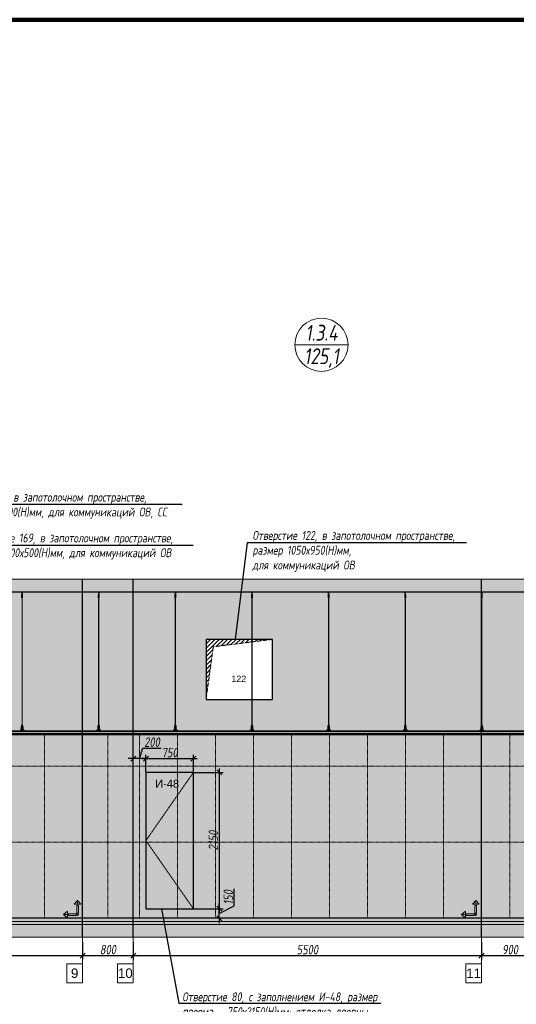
# Model space of a CAD drawing. Header units: millimetres. Extents: x -57162 to 485422, y -209335 to -9481.
# Tile 220 of 256: x 163437 to 171280, y -201144 to -185610. Entities that reach past the tile are written whole.
import ezdxf
from ezdxf import colors
from ezdxf.entities.mleader import LeaderData, LeaderLine
from ezdxf.enums import TextEntityAlignment as Align
from ezdxf.math import Vec2, Vec3

# ---------------------------------------------------------------- set-up
doc = ezdxf.new("R2010")
doc.units = ezdxf.units.MM
doc.linetypes.add('( Hidden )', pattern=[0.375, 0.25, -0.125])
doc.linetypes.add('DASHDOT', pattern=[25.4, 12.7, -6.35, 0, -6.35])
doc.layers.get('Defpoints').update_dxf_attribs({"color": 31})
for name, color, linetype, lineweight in [('3_RC_Ceiling', 253, 'Continuous', 5), ('A-DETL-GENF', 7, 'Continuous', 5), ('meb', 26, 'Continuous', 15), ('ob_pomeshen', 62, 'Continuous', 13)]:
    doc.layers.add(name, color=color, linetype=linetype, lineweight=lineweight)
for name, color, linetype, lineweight, true_color in [('dim_per', 7, 'Continuous', 9, 0x1c3800), ('dim_razv', 7, 'DASHDOT', 9, 0x183018), ('pol', 7, 'Continuous', 15, 0x55666d)]:
    doc.layers.add(name, color=color, linetype=linetype, lineweight=lineweight, true_color=true_color)
doc.styles.add('fl_iso paper', font='isocpeur.ttf', dxfattribs={"width": 0.8, "oblique": 10})
doc.styles.get("Standard").update_dxf_attribs({"font": 'arial.ttf'})
doc.dimstyles.new('In tre 1_50', dxfattribs={"dimtxt": 150, "dimasz": 80, "dimexe": 60, "dimexo": 10, "dimgap": 20, "dimtad": 1, "dimdec": 0, "dimrnd": 5, "dimzin": 0, "dimdsep": 46, "dimtxsty": 'fl_iso paper', "dimblk": 'OBLIQUE', "dimcen": 0, "dimdle": 60, "dimadec": 0, "dimazin": 0, "dimtfac": 1, "dimtdec": 0, "dimtofl": 0, "dimtmove": 1, "dimatfit": 1, "dimfxl": 40, "dimtolj": 1, "dimtzin": 0, "dimarcsym": 1})

# ---------------------------------------------------------------- blocks, each defined once
blk = doc.blocks.new('помещение')
at = {"color": 0}
blk.add_line((-420, 0), (420, 0), dxfattribs=at)
blk.add_circle((0, 0), 420, dxfattribs=at)
at = {"linetype": 'ByBlock', "style": 'fl_iso paper', "oblique": 10, "width": 0.8}
for tag, p in [('TXT1', (0, 190)), ('TXT2', (0, -180))]:
    blk.add_attdef(tag, text='', height=250, dxfattribs=at).set_placement(p, align=Align.MIDDLE_CENTER)
blk = doc.blocks.new('_Oblique')
at = {"color": 0, "linetype": 'ByBlock', "lineweight": -2}
blk.add_line((-0.5, -0.5), (0.5, 0.5), dxfattribs=at)
blk = doc.blocks.new('*D978')
at = {"layer": 'Defpoints', "color": 0, "linetype": 'ByBlock', "transparency": 16777216}
for p in [(160580, -200152), (164430, -200152), (164430, -200376)]:
    blk.add_point(p, dxfattribs=at)
at = {"layer": 'dim_razv', "color": 0, "linetype": 'ByBlock', "lineweight": -2, "transparency": 16777216}
for p, q in [((160580, -200162), (160580, -200436)), ((164430, -200162), (164430, -200436)), ((160520, -200376), (164490, -200376))]:
    blk.add_line(p, q, dxfattribs=at)
at = {"layer": 'dim_razv', "color": 0, "linetype": 'ByBlock', "lineweight": -2, "transparency": 16777216, "xscale": 80, "yscale": 80, "zscale": 80, "rotation": 180}
blk.add_blockref('_Oblique', (160580, -200376), dxfattribs=at)
at = {"layer": 'dim_razv', "color": 0, "linetype": 'ByBlock', "lineweight": -2, "transparency": 16777216, "xscale": 80, "yscale": 80, "zscale": 80}
blk.add_blockref('_Oblique', (164430, -200376), dxfattribs=at)
at = {"layer": 'dim_razv', "color": 0, "linetype": 'ByBlock', "transparency": 16777216, "insert": (162505, -200281), "char_height": 150, "attachment_point": 5, "style": 'fl_iso paper'}
blk.add_mtext('\\A1;3850', dxfattribs=at)
blk = doc.blocks.new('*D979')
at = {"layer": 'Defpoints', "color": 0, "linetype": 'ByBlock', "transparency": 16777216}
for p in [(164430, -200152), (165230, -200152), (165230, -200376)]:
    blk.add_point(p, dxfattribs=at)
at = {"layer": 'dim_razv', "color": 0, "linetype": 'ByBlock', "lineweight": -2, "transparency": 16777216}
for p, q in [((164430, -200162), (164430, -200436)), ((165230, -200162), (165230, -200436)), ((164370, -200376), (165290, -200376))]:
    blk.add_line(p, q, dxfattribs=at)
at = {"layer": 'dim_razv', "color": 0, "linetype": 'ByBlock', "lineweight": -2, "transparency": 16777216, "xscale": 80, "yscale": 80, "zscale": 80, "rotation": 180}
blk.add_blockref('_Oblique', (164430, -200376), dxfattribs=at)
at = {"layer": 'dim_razv', "color": 0, "linetype": 'ByBlock', "lineweight": -2, "transparency": 16777216, "xscale": 80, "yscale": 80, "zscale": 80}
blk.add_blockref('_Oblique', (165230, -200376), dxfattribs=at)
at = {"layer": 'dim_razv', "color": 0, "linetype": 'ByBlock', "transparency": 16777216, "insert": (164830, -200281), "char_height": 150, "attachment_point": 5, "style": 'fl_iso paper'}
blk.add_mtext('\\A1;800', dxfattribs=at)
blk = doc.blocks.new('*D980')
at = {"layer": 'Defpoints', "color": 0, "linetype": 'ByBlock', "transparency": 16777216}
for p in [(165230, -200152), (170730, -200152), (170730, -200376)]:
    blk.add_point(p, dxfattribs=at)
at = {"layer": 'dim_razv', "color": 0, "linetype": 'ByBlock', "lineweight": -2, "transparency": 16777216}
for p, q in [((165230, -200162), (165230, -200436)), ((170730, -200162), (170730, -200436)), ((165170, -200376), (170790, -200376))]:
    blk.add_line(p, q, dxfattribs=at)
at = {"layer": 'dim_razv', "color": 0, "linetype": 'ByBlock', "lineweight": -2, "transparency": 16777216, "xscale": 80, "yscale": 80, "zscale": 80, "rotation": 180}
blk.add_blockref('_Oblique', (165230, -200376), dxfattribs=at)
at = {"layer": 'dim_razv', "color": 0, "linetype": 'ByBlock', "lineweight": -2, "transparency": 16777216, "xscale": 80, "yscale": 80, "zscale": 80}
blk.add_blockref('_Oblique', (170730, -200376), dxfattribs=at)
at = {"layer": 'dim_razv', "color": 0, "linetype": 'ByBlock', "transparency": 16777216, "insert": (167980, -200281), "char_height": 150, "attachment_point": 5, "style": 'fl_iso paper'}
blk.add_mtext('\\A1;5500', dxfattribs=at)
blk = doc.blocks.new('*D981')
at = {"layer": 'Defpoints', "color": 0, "linetype": 'ByBlock', "transparency": 16777216}
for p in [(170730, -200152), (171630, -200152), (171630, -200376)]:
    blk.add_point(p, dxfattribs=at)
at = {"layer": 'dim_razv', "color": 0, "linetype": 'ByBlock', "lineweight": -2, "transparency": 16777216}
for p, q in [((170730, -200162), (170730, -200436)), ((171630, -200162), (171630, -200436)), ((170670, -200376), (171690, -200376))]:
    blk.add_line(p, q, dxfattribs=at)
at = {"layer": 'dim_razv', "color": 0, "linetype": 'ByBlock', "lineweight": -2, "transparency": 16777216, "xscale": 80, "yscale": 80, "zscale": 80, "rotation": 180}
blk.add_blockref('_Oblique', (170730, -200376), dxfattribs=at)
at = {"layer": 'dim_razv', "color": 0, "linetype": 'ByBlock', "lineweight": -2, "transparency": 16777216, "xscale": 80, "yscale": 80, "zscale": 80}
blk.add_blockref('_Oblique', (171630, -200376), dxfattribs=at)
at = {"layer": 'dim_razv', "color": 0, "linetype": 'ByBlock', "transparency": 16777216, "insert": (171180, -200281), "char_height": 150, "attachment_point": 5, "style": 'fl_iso paper'}
blk.add_mtext('\\A1;900', dxfattribs=at)
blk = doc.blocks.new('*D1004')
at = {"layer": 'Defpoints', "color": 0, "linetype": 'ByBlock', "transparency": 16777216}
for p in [(166180, -197268), (165430, -197486), (166180, -197486)]:
    blk.add_point(p, dxfattribs=at)
at = {"layer": 'dim_razv', "color": 0, "linetype": 'ByBlock', "lineweight": -2, "transparency": 16777216}
for p, q in [((165370, -197268), (166240, -197268)), ((165430, -197476), (165430, -197208)), ((166180, -197476), (166180, -197208))]:
    blk.add_line(p, q, dxfattribs=at)
at = {"layer": 'dim_razv', "color": 0, "linetype": 'ByBlock', "lineweight": -2, "transparency": 16777216, "xscale": 80, "yscale": 80, "zscale": 80, "rotation": 180}
blk.add_blockref('_Oblique', (165430, -197268), dxfattribs=at)
at = {"layer": 'dim_razv', "color": 0, "linetype": 'ByBlock', "lineweight": -2, "transparency": 16777216, "xscale": 80, "yscale": 80, "zscale": 80}
blk.add_blockref('_Oblique', (166180, -197268), dxfattribs=at)
at = {"layer": 'dim_razv', "color": 0, "linetype": 'ByBlock', "transparency": 16777216, "insert": (165805, -197173), "char_height": 150, "attachment_point": 5, "style": 'fl_iso paper'}
blk.add_mtext('\\A1;750', dxfattribs=at)
blk = doc.blocks.new('*D1005')
at = {"layer": 'Defpoints', "color": 0, "linetype": 'ByBlock', "transparency": 16777216}
for p in [(165230, -197268), (165230, -197486), (165430, -197486)]:
    blk.add_point(p, dxfattribs=at)
at = {"layer": 'dim_razv', "color": 0, "linetype": 'ByBlock', "lineweight": -2, "transparency": 16777216}
for p, q in [((165330, -197268), (165380, -197103)), ((165380, -197103), (165674, -197103)), ((165230, -197268), (165150, -197268)), ((165230, -197476), (165230, -197208)), ((165430, -197268), (165230, -197268)), ((165430, -197476), (165430, -197208)), ((165430, -197268), (165510, -197268))]:
    blk.add_line(p, q, dxfattribs=at)
at = {"layer": 'dim_razv', "color": 0, "linetype": 'ByBlock', "lineweight": -2, "transparency": 16777216, "xscale": 80, "yscale": 80, "zscale": 80}
blk.add_blockref('_Oblique', (165230, -197268), dxfattribs=at)
at = {"layer": 'dim_razv', "color": 0, "linetype": 'ByBlock', "lineweight": -2, "transparency": 16777216, "xscale": 80, "yscale": 80, "zscale": 80, "rotation": 180}
blk.add_blockref('_Oblique', (165430, -197268), dxfattribs=at)
at = {"layer": 'dim_razv', "color": 0, "linetype": 'ByBlock', "transparency": 16777216, "insert": (165527, -197008), "char_height": 150, "attachment_point": 5, "style": 'fl_iso paper'}
blk.add_mtext('\\A1;200', dxfattribs=at)
blk = doc.blocks.new('*D1006')
at = {"layer": 'Defpoints', "color": 0, "linetype": 'ByBlock', "transparency": 16777216}
for p in [(166180, -197486), (166180, -199636), (166590, -199636)]:
    blk.add_point(p, dxfattribs=at)
at = {"layer": 'dim_razv', "color": 0, "linetype": 'ByBlock', "lineweight": -2, "transparency": 16777216}
for p, q in [((166590, -197426), (166590, -199696)), ((166190, -197486), (166650, -197486)), ((166190, -199636), (166650, -199636))]:
    blk.add_line(p, q, dxfattribs=at)
at = {"layer": 'dim_razv', "color": 0, "linetype": 'ByBlock', "lineweight": -2, "transparency": 16777216, "xscale": 80, "yscale": 80, "zscale": 80}
for p, rotation in [((166590, -197486), 90), ((166590, -199636), 270)]:
    blk.add_blockref('_Oblique', p, dxfattribs=dict(at, rotation=rotation))
at = {"layer": 'dim_razv', "color": 0, "linetype": 'ByBlock', "transparency": 16777216, "insert": (166495, -198561), "char_height": 150, "attachment_point": 5, "rotation": 90, "style": 'fl_iso paper'}
blk.add_mtext('\\A1;2150', dxfattribs=at)
blk = doc.blocks.new('*D1007')
at = {"layer": 'Defpoints', "color": 0, "linetype": 'ByBlock', "transparency": 16777216}
for p in [(166180, -199636), (166590, -199636), (166847, -199786)]:
    blk.add_point(p, dxfattribs=at)
at = {"layer": 'dim_razv', "color": 0, "linetype": 'ByBlock', "lineweight": -2, "transparency": 16777216}
for p, q in [((166827, -199592), (166827, -199322)), ((166590, -199636), (166590, -199556)), ((166590, -199711), (166827, -199592)), ((166190, -199636), (166650, -199636)), ((166590, -199786), (166590, -199636)), ((166837, -199786), (166530, -199786)), ((166590, -199786), (166590, -199866))]:
    blk.add_line(p, q, dxfattribs=at)
at = {"layer": 'dim_razv', "color": 0, "linetype": 'ByBlock', "lineweight": -2, "transparency": 16777216, "xscale": 80, "yscale": 80, "zscale": 80}
for p, rotation in [((166590, -199636), 270), ((166590, -199786), 90)]:
    blk.add_blockref('_Oblique', p, dxfattribs=dict(at, rotation=rotation))
at = {"layer": 'dim_razv', "color": 0, "linetype": 'ByBlock', "transparency": 16777216, "insert": (166732, -199457), "char_height": 150, "attachment_point": 5, "rotation": 90, "style": 'fl_iso paper'}
blk.add_mtext('\\A1;150', dxfattribs=at)
blk = doc.blocks.new('1')
at = {"layer": 'pol', "linetype": 'ByBlock'}
h = blk.add_hatch(color=1, dxfattribs=at)
h.paths.add_polyline_path([(35776, 73135), (35803, 73135), (35803, 73259), (35776, 73259)])
h.paths.add_polyline_path([(35790, 73275), (35843, 73275), (35790, 73338)])
h.paths.add_polyline_path([(35790, 73275), (35736, 73275), (35790, 73338)])
edge = h.paths.add_edge_path()
edge.add_arc((35790, 73111), 13.4, 0, 360)
h = blk.add_hatch(color=1, dxfattribs=at)
h.paths.add_polyline_path([(35813, 73097), (35813, 73124), (35937, 73124), (35937, 73097)])
h.paths.add_polyline_path([(35952, 73111), (35952, 73164), (36016, 73111)])
h.paths.add_polyline_path([(35952, 73111), (35952, 73057), (36016, 73111)])
at = {"layer": 'pol', "color": 1, "linetype": 'ByBlock'}
for points in [[(35790, 73275), (35736, 73275), (35790, 73338), (35790, 73275)], [(35790, 73275), (35843, 73275), (35790, 73338), (35790, 73275)], [(35952, 73111), (35952, 73164), (36016, 73111), (35952, 73111)], [(35952, 73111), (35952, 73057), (36016, 73111), (35952, 73111)]]:
    blk.add_lwpolyline(points, dxfattribs=at)
for points in [[(35776, 73135), (35803, 73135), (35803, 73259), (35776, 73259)], [(35813, 73097), (35813, 73124), (35937, 73124), (35937, 73097)]]:
    blk.add_lwpolyline(points, close=True, dxfattribs=at)
blk.add_circle((35790, 73111), 13.4, dxfattribs=at)
blk = doc.blocks.new('*U985')
at = {"layer": '3_RC_Ceiling', "ltscale": 20}
for p, q in [((490272, -63463), (490278, -63463)), ((490272, -63491), (490278, -63491)), ((490275, -63410), (490275, -63470)), ((490285, -63448), (490275, -63448)), ((490285, -63470), (490275, -63470)), ((490278, -63449), (490278, -63470)), ((490278, -63498), (490278, -63457)), ((490278, -65492), (490278, -63504)), ((490280, -63405), (490280, -63424)), ((490282, -63449), (490282, -63470)), ((490282, -63498), (490282, -63457)), ((490282, -63463), (490287, -63463)), ((490282, -63491), (490287, -63491)), ((490282, -65492), (490282, -63504)), ((490285, -63410), (490285, -63470)), ((490272, -65524), (490278, -65524)), ((490272, -65553), (490278, -65553)), ((490278, -65511), (490278, -65483)), ((490278, -65559), (490278, -65519)), ((490282, -65511), (490282, -65483)), ((490282, -65559), (490282, -65519)), ((490282, -65524), (490287, -65524)), ((490282, -65553), (490287, -65553)), ((490286, -65569), (490274, -65569)), ((490274, -65587), (490274, -65598)), ((490274, -65598), (490274, -65604)), ((490276, -65575), (490276, -65571)), ((490278, -65571), (490277, -65571)), ((490277, -65575), (490277, -65571)), ((490278, -65575), (490277, -65575)), ((490278, -65575), (490277, -65575)), ((490278, -65583), (490278, -65566)), ((490282, -65583), (490282, -65566)), ((490283, -65571), (490282, -65571)), ((490282, -65575), (490282, -65571)), ((490283, -65575), (490282, -65575)), ((490282, -65575), (490282, -65575)), ((490283, -65575), (490283, -65571)), ((490286, -65587), (490286, -65598)), ((490286, -65598), (490286, -65604))]:
    blk.add_line(p, q, dxfattribs=at)
at = {"layer": '3_RC_Ceiling', "ltscale": 20, "elevation": -5}
blk.add_lwpolyline([(490272, -63452), (490272, -63503, 0.311691), (490287, -63503), (490287, -63452, 0.333333)], format="xyb", close=True, dxfattribs=at)
at = {"layer": '3_RC_Ceiling', "ltscale": 20}
for points in [[(490282, -63458, 0.15158), (490282, -63457, 0.106977), (490281, -63457, 0.07462), (490281, -63456, 0.061287), (490280, -63456, 0.061287), (490279, -63456, 0.07462), (490278, -63457, 0.106977), (490278, -63457, 0.15158), (490278, -63458, 0.156429), (490278, -63458, 0.106977)], [(490282, -63497, -0.15158), (490282, -63498, -0.106977), (490281, -63498, -0.07462), (490281, -63498, -0.061287), (490280, -63499, -0.061287), (490279, -63498, -0.07462), (490278, -63498, -0.106977), (490278, -63498, -0.15158), (490278, -63497, -0.156429), (490278, -63497, -0.106977)], [(490282, -63458, -0.164855), (490282, -63458, -0.106977)], [(490282, -63497, -0.164855), (490282, -63497, -0.15158)], [(490287, -65525, -0.160742), (490294, -65538), (490294, -65568, 0.196304), (490301, -65586, -0.186577), (490302, -65588, 0.403263), (490303, -65589), (490303, -65589, 0.315299), (490305, -65588), (490305, -65588, -0.253979), (490306, -65587, -0.113914), (490307, -65587, -0.349227), (490308, -65588), (490308, -65590, -0.065543), (490308, -65592), (490306, -65597, -0.339454), (490296, -65604), (490263, -65604, -0.339454), (490254, -65597), (490252, -65592, -0.065543), (490252, -65590), (490252, -65588, -0.349227), (490253, -65587, -0.113914), (490254, -65587, -0.253979), (490255, -65588), (490255, -65588, 0.315299), (490256, -65589), (490256, -65589, 0.403263), (490258, -65588, -0.186577), (490259, -65586, 0.196304), (490266, -65568), (490266, -65538, -0.160742), (490272, -65525)], [(490282, -65519, 0.15158), (490282, -65519, 0.106977), (490281, -65518, 0.07462), (490281, -65518, 0.061287), (490280, -65518, 0.061287), (490279, -65518, 0.07462), (490278, -65518, 0.106977), (490278, -65519, 0.15158), (490278, -65519, 0.156429), (490278, -65520, 0.106977)], [(490282, -65519, -0.164855), (490282, -65520, -0.106977)], [(490286, -65589), (490286, -65589, 0.414214), (490287, -65588), (490287, -65587, 0.414214), (490286, -65587), (490273, -65587, 0.414214), (490273, -65587), (490273, -65588, 0.414214), (490273, -65589), (490274, -65589)], [(490286, -65596), (490286, -65596, -0.414214), (490287, -65596), (490287, -65597, -0.414214), (490286, -65598), (490273, -65598, -0.414214), (490273, -65597), (490273, -65596, -0.414214), (490273, -65596), (490274, -65596)], [(490286, -65604), (490286, -65605, -0.414214), (490283, -65608), (490277, -65608, -0.414214), (490274, -65605), (490274, -65604)], [(490282, -65559, -0.15158), (490282, -65559, -0.106977), (490281, -65560, -0.07462), (490281, -65560, -0.061287), (490280, -65560, -0.061287), (490279, -65560, -0.07462), (490278, -65560, -0.106977), (490278, -65559, -0.15158), (490278, -65559, -0.156429), (490278, -65558, -0.106977)], [(490282, -65558, -0.164855), (490282, -65559, -0.15158)]]:
    blk.add_lwpolyline(points, format="xyb", dxfattribs=at)
blk.add_lwpolyline([(490272, -65513), (490272, -65564, 0.311691), (490287, -65564), (490287, -65513, 0.333333)], format="xyb", close=True, dxfattribs=at)
at = {"layer": '3_RC_Ceiling', "ltscale": 20, "const_width": 2.22}
blk.add_lwpolyline([(490308, -65585, -1), (490312, -65585), (490312, -65586, -0.267949), (490311, -65587, 0.57735), (490311, -65590, -0.267949), (490312, -65591), (490312, -65594, -0.267949), (490311, -65595, 0.57735), (490311, -65597, -0.267949), (490312, -65599), (490312, -65601, -0.267949), (490311, -65602, 0.57735), (490311, -65605, -0.267949), (490312, -65606), (490312, -65609, -0.414214), (490311, -65610), (490304, -65610, -0.247529), (490303, -65610, 0.247529), (490302, -65609), (490298, -65609, 0.247529), (490297, -65610, -0.247529), (490296, -65610), (490282, -65610, -0.267949), (490281, -65610, 0.57735), (490279, -65610, -0.267949), (490277, -65610), (490264, -65610, -0.247529), (490263, -65610, 0.247529), (490261, -65609), (490258, -65609, 0.247529), (490256, -65610, -0.247529), (490255, -65610), (490249, -65610, -0.414214), (490248, -65609), (490248, -65606, -0.267949), (490248, -65605, 0.57735), (490248, -65602, -0.267949), (490248, -65601), (490248, -65599, -0.267949), (490248, -65597, 0.57735), (490248, -65595, -0.267949), (490248, -65594), (490248, -65591, -0.267949), (490248, -65590, 0.57735), (490248, -65587, -0.267949), (490248, -65586), (490248, -65585, -1), (490252, -65585, -1)], format="xyb", dxfattribs=at)
at = {"layer": '3_RC_Ceiling', "ltscale": 20, "flags": 128}
blk.add_lwpolyline([(490286, -65587, -0.414214), (490286, -65586), (490287, -65586), (490287, -65573), (490286, -65573, -0.414214), (490286, -65573), (490286, -65568), (490274, -65568), (490274, -65573, -0.414214), (490274, -65573), (490273, -65573), (490273, -65586), (490274, -65586, -0.414214), (490274, -65587)], format="xyb", dxfattribs=at)
at = {"layer": '3_RC_Ceiling', "ltscale": 20}
for centre in [(490280, -63466), (490280, -63486), (490280, -65528), (490280, -65548)]:
    blk.add_circle(centre, 1.6, dxfattribs=at)
for centre, radius, start, end in [((490280, -63476), 2.8, 131.8117, 228.1912), ((490280, -63476), 2.8, 131.8117, 228.1912), ((490280, -63476), 2.8, 48.191, 131.8117), ((490280, -63476), 2.8, 228.1912, 311.8118), ((490280, -63476), 2.8, 311.8118, 48.191), ((490280, -65538), 2.8, 131.8117, 228.1912), ((490280, -65538), 2.8, 131.8117, 228.1912), ((490280, -65538), 2.8, 48.191, 131.8117), ((490280, -65538), 2.8, 228.1912, 311.8118), ((490280, -65538), 2.8, 311.8118, 48.191), ((490277, -65571), 0.5, 90.0014, 180.0014), ((490277, -65575), 0.5, 180.0014, 270.0014), ((490279, -65582), 1.44, 219.6407, 243.4364), ((490280, -65581), 2.48, 243.4364, 258.3005), ((490278, -65583), 0.531, 180.0014, 219.6407), ((490280, -65580), 3.99, 258.3005, 270.0014), ((490280, -65580), 3.99, 270.0014, 281.7023), ((490280, -65581), 2.48, 281.7023, 296.5665), ((490281, -65582), 1.44, 296.5665, 320.3621), ((490281, -65583), 0.531, 320.3621, 0.0014), ((490283, -65571), 0.5, 0.0014, 90.0014), ((490283, -65575), 0.5, 270.0014, 0.0014)]:
    blk.add_arc(centre, radius, start, end, dxfattribs=at)
blk = doc.blocks.new('*U1034')
at = {"layer": '3_RC_Ceiling'}
blk.add_blockref('*U985', (-490280, 64508, 3), dxfattribs=at)
blk = doc.blocks.new('*U1035')
at = {"color": 0, "linetype": 'ByBlock', "lineweight": -2, "transparency": 16777216}
for p in [(21780, 0), (22990, 0), (24200, 0), (25410, 0), (26620, 0), (27830, 0), (29040, 0)]:
    blk.add_blockref('*U1034', p, dxfattribs=at)

msp = doc.modelspace()

# ---------------------------------------------------------------- hatches: boundary and pattern name
at = {"linetype": '( Hidden )', "lineweight": 13, "ltscale": 1000}
h = msp.add_hatch(dxfattribs=at)
h.set_pattern_fill('ANSI31', color=253, scale=15)
h.set_pattern_definition([(45, (-2242.46, 900), (-33.6759605, 33.6759605), [])])
h.paths.add_polyline_path([(166380.4, -196336.3), (166380.4, -195386.3), (167430.4, -195386.3), (166494.8, -195503.1)])
at = {"layer": 'A-DETL-GENF'}
h = msp.add_hatch(dxfattribs=at)
h.set_pattern_fill('ANSI35', color=256, scale=20, style=0)
h.set_pattern_definition([(45, (20622.32, -202177.55), (-89.80256, 89.80256), []), (45, (20712.12, -202177.55), (-89.80256, 89.80256), [158.75, -31.75, 0, -31.75])])
h.paths.add_polyline_path([(140696.5, -194636.3), (195819.3, -194636.3), (195819.3, -194436.3), (140696.5, -194436.3)])
h = msp.add_hatch(dxfattribs=at)
h.set_pattern_fill('AR-CONC', color=256, style=0)
h.set_pattern_definition([(50, (20622.32, -207627.55), (182.18467, -15.93909), [19.05, -209.55]), (355, (20622.32, -207627.55), (-35.24342, 191.05685), [15.24, -167.64058]), (100.45144, (20637.5, -207628.88), (146.94125, 175.11775), [16.19, -178.09024]), (46.1842, (20622.32, -207576.75), (271.07904, -42.04233), [28.575, -314.325]), (96.63556, (20644.9, -207580.25), (237.40413, 247.42612), [24.28502, -267.1356]), (351.18415, (20622.32, -207576.75), (237.40413, 247.42612), [22.85997, -251.45973]), (21, (20647.72, -207589.45), (151.61439, -102.2652), [19.05, -209.55]), (326, (20647.72, -207589.45), (61.80203, 184.18797), [15.24, -167.64]), (71.45144, (20660.35, -207597.97), (213.41642, 81.92277), [16.19, -178.08994]), (37.5, (20622.32, -207627.55), (3.088603, 84.55504), [0, -165.608, 0, -170.18, 0, -168.275]), (7.5, (20622.32, -207627.55), (66.819663, 100.180575), [0, -97.028, 0, -161.798, 0, -64.135]), (327.5, (20565.677, -207627.55), (135.590595, -5.728744), [0, -63.5, 0, -198.12, 0, -262.89]), (317.5, (20540.28, -207627.55), (148.12918, 25.42649), [0, -82.55, 0, -131.572, 0, -186.69])])
h.paths.add_polyline_path([(140696.5, -199836.3), (195819.3, -199836.3), (195819.3, -199786.3), (140696.5, -199786.3)])
h = msp.add_hatch(dxfattribs=at)
h.set_pattern_fill('ANSI35', color=256, scale=10, style=0)
h.set_pattern_definition([(45, (20622.32, -207627.55), (-44.90128, 44.90128), []), (45, (20667.22, -207627.55), (-44.90128, 44.90128), [79.375, -15.875, 0, -15.875])])
h.paths.add_polyline_path([(195819.3, -199886.3), (140696.5, -199886.3), (140696.5, -199836.3), (195819.3, -199836.3)])
h = msp.add_hatch(dxfattribs=at)
h.set_pattern_fill('ANSI35', color=256, scale=20, style=0)
h.set_pattern_definition([(45, (20622.32, -207627.55), (-89.80256, 89.80256), []), (45, (20712.12, -207627.55), (-89.80256, 89.80256), [158.75, -31.75, 0, -31.75])])
h.paths.add_polyline_path([(140696.5, -200086.3), (195819.3, -200086.3), (195819.3, -199886.3), (140696.5, -199886.3)])
at = {"layer": 'dim_razv', "linetype": 'ByBlock', "true_color": 0xd9d9d9, "transparency": 33554687}
h = msp.add_hatch(color=254, dxfattribs=at)
h.dxf.hatch_style = 1
h.paths.add_polyline_path([(178170.4, -196086.3), (177870.4, -196086.3), (177870.4, -195926.3), (178170.4, -195926.3)], flags=16)
h.paths.add_polyline_path([(174030.4, -196136.3), (175630.4, -196136.3), (175630.4, -195386.3), (174030.4, -195386.3)], flags=16)
h.paths.add_polyline_path([(172280.4, -195736.3), (172040.4, -195736.3), (172040.4, -195386.3), (172280.4, -195386.3)], flags=16)
h.paths.add_polyline_path([(166380.4, -196336.3), (167430.4, -196336.3), (167430.4, -195386.3), (166380.4, -195386.3)], flags=16)
h.paths.add_polyline_path([(162730.4, -195886.3), (162230.4, -195886.3), (162230.4, -195386.3), (162730.4, -195386.3)], flags=16)
h.paths.add_polyline_path([(161880.4, -196186.3), (160580.4, -196186.3), (160580.4, -195386.3), (161880.4, -195386.3)], flags=16)
h.paths.add_polyline_path([(162280.4, -196836.3), (160580.4, -196836.3), (160580.4, -196436.3), (162280.4, -196436.3)])
h.paths.add_polyline_path([(158380.4, -196886.3), (159480.4, -196886.3), (159480.4, -196136.3), (158380.4, -196136.3)])
h.paths.add_polyline_path([(142885.4, -196836.3), (154730.4, -196836.3), (155980.4, -196836.3), (195380.4, -196836.3), (195380.4, -194636.3), (141380.4, -194636.3), (141380.4, -196836.3), (141555.4, -196836.3)])
at = {"layer": 'dim_razv', "true_color": 0xffffff, "transparency": 33554687}
h = msp.add_hatch(dxfattribs=at)
h.set_pattern_fill('AR-SAND', scale=3, angle=315)
h.paths.add_polyline_path([(141380.4, -196886.3), (195380.4, -196886.3), (195380.4, -199786.3), (141380.4, -199786.3)])
h.paths.add_polyline_path([(178230.4, -197506.3), (179640.4, -197506.3), (179640.4, -199786.3), (178230.4, -199786.3)], flags=16)
h.paths.add_polyline_path([(171630.4, -197506.3), (172680.4, -197506.3), (172680.4, -199786.3), (171630.4, -199786.3)], flags=16)
h.paths.add_polyline_path([(174030.4, -199786.3), (174030.4, -197486.3), (175630.4, -197486.3), (175630.4, -199786.3)], flags=17)
h.paths.add_polyline_path([(160750.4, -197506.3), (162710.4, -197506.3), (162710.4, -199786.3), (160750.4, -199786.3)], flags=16)
h.paths.add_polyline_path([(151700.4, -197506.3), (153110.4, -197506.3), (153110.4, -199786.3), (151700.4, -199786.3)], flags=16)
h.paths.add_polyline_path([(150160.4, -197506.3), (148750.4, -197506.3), (148750.4, -199786.3), (150160.4, -199786.3)], flags=16)

# ---------------------------------------------------------------- linework, layer by layer
at = {"lineweight": 13}
for points in [[(140696.5, -194636.3), (195819.3, -194636.3), (195819.3, -194436.3), (140696.5, -194436.3)], [(140696.5, -199836.3), (195819.3, -199836.3), (195819.3, -199786.3), (140696.5, -199786.3)], [(195819.3, -199886.3), (140696.5, -199886.3), (140696.5, -199836.3), (195819.3, -199836.3)], [(140696.5, -200086.3), (195819.3, -200086.3), (195819.3, -199886.3), (140696.5, -199886.3)]]:
    msp.add_lwpolyline(points, close=True, dxfattribs=at)
at = {"lineweight": 30}
for points in [[(164430.4, -200086.3), (164430.4, -194436.3)], [(165230.4, -200086.3), (165230.4, -194436.3)], [(170730.4, -200086.3), (170730.4, -194436.3)]]:
    msp.add_lwpolyline(points, dxfattribs=at)
msp.add_lwpolyline([(141380.4, -194636.3), (195380.4, -194636.3), (195380.4, -196836.3), (141380.4, -196836.3)], close=True)
at = {"color": 253, "linetype": '( Hidden )', "lineweight": 13, "ltscale": 15}
msp.add_lwpolyline([(166380.4, -196336.3), (166380.4, -195386.3), (167430.4, -195386.3), (166494.8, -195503.1)], close=True, dxfattribs=at)
at = {"linetype": 'ByBlock'}
for points in [[(166380.4, -196336.3), (167430.4, -196336.3), (167430.4, -195386.3), (166380.4, -195386.3)], [(141380.4, -196836.3), (195380.4, -196836.3), (195380.4, -196871.3), (141380.4, -196871.3)], [(195380.4, -196886.3), (141380.4, -196886.3), (141380.4, -196871.3), (195380.4, -196871.3)], [(141380.4, -196886.3), (195380.4, -196886.3), (195380.4, -199786.3), (141380.4, -199786.3)], [(165430.4, -199636.3), (166180.4, -199636.3), (166180.4, -197486.3), (165430.4, -197486.3)]]:
    msp.add_lwpolyline(points, close=True, dxfattribs=at)
at = {"color": 253, "linetype": '( Hidden )', "lineweight": 13, "ltscale": 15}
msp.add_lwpolyline([(166180.4, -197486.3), (165430.4, -198561.3), (166180.4, -199636.3)], dxfattribs=at)
at = {"layer": 'Defpoints', "color": 1, "lineweight": 100}
msp.add_lwpolyline([(136924.2, -185610.3), (320428.3, -185610.3), (320428.3, -209334.7), (136924.2, -209334.7)], close=True, dxfattribs=at)
at = {"layer": 'dim_razv', "color": 253, "ltscale": 0.3, "transparency": 33554687}
for points in [[(163830.4, -199786.3), (163830.4, -196886.3)], [(164830.4, -199786.3), (164830.4, -196886.3)], [(165330.4, -199786.3), (165330.4, -196886.3)], [(165930.4, -199786.3), (165930.4, -196886.3)], [(166530.4, -199786.3), (166530.4, -196886.3)], [(167130.4, -199786.3), (167130.4, -196886.3)], [(167730.4, -199786.3), (167730.4, -196886.3)], [(168330.4, -199786.3), (168330.4, -196886.3)], [(168930.4, -199786.3), (168930.4, -196886.3)], [(169530.4, -199786.3), (169530.4, -196886.3)], [(170130.4, -199786.3), (170130.4, -196886.3)], [(171180.4, -199786.3), (171180.4, -196886.3)], [(141380.4, -197386.3), (195380.4, -197386.3)], [(162710.4, -198586.3), (171630.4, -198586.3)]]:
    msp.add_lwpolyline(points, dxfattribs=at)
at = {"layer": 'meb', "color": 10}
for points in [[(164430.4, -199500), (164430.4, -200804.2)], [(165230.4, -199500), (165230.4, -200804.2)], [(170730.4, -199500), (170730.4, -200804.2)]]:
    msp.add_lwpolyline(points, dxfattribs=at)
for points in [[(164180.4, -200804.2), (164430.4, -200804.2), (164430.4, -200504.2), (164180.4, -200504.2)], [(164980.4, -200804.2), (165230.4, -200804.2), (165230.4, -200504.2), (164980.4, -200504.2)], [(170480.4, -200804.2), (170730.4, -200804.2), (170730.4, -200504.2), (170480.4, -200504.2)]]:
    msp.add_lwpolyline(points, close=True, dxfattribs=at)

# ---------------------------------------------------------------- block references
at = {"linetype": 'ByBlock'}
msp.add_blockref('*U1035', (141696, -195733.9, -2.5), dxfattribs=at)
at = {"linetype": 'ByBlock', "xscale": -0.9938708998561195, "yscale": 0.9938708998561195, "zscale": 0.9938708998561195}
for p in [(199922.4, -272392.7), (206209.4, -272392.7)]:
    msp.add_blockref('1', p, dxfattribs=at)
at = {"layer": 'ob_pomeshen'}
msp.add_blockref('помещение', (168202.7, -190739.4), dxfattribs=at).add_auto_attribs({'TXT1': '1.3.4', 'TXT2': '125,1'})

# ---------------------------------------------------------------- texts
at = {"color": 0, "linetype": 'ByBlock', "insert": (165765.4, -197665.1), "char_height": 125, "attachment_point": 5}
msp.add_mtext_dynamic_manual_height_columns('И-48', width=726.14, gutter_width=12.5, heights=[0], dxfattribs=at)
at = {"layer": 'Defpoints', "lineweight": 13, "insert": (166897.9, -196008.3), "char_height": 100, "attachment_point": 5}
msp.add_mtext_dynamic_manual_height_columns('122', width=219.763, gutter_width=12.5, heights=[0], dxfattribs=at)
at = {"layer": 'meb', "color": 10, "char_height": 150, "attachment_point": 5}
for s, insert in [('9', (164305.4, -200654.2)), ('10', (165105.4, -200654.2)), ('11', (170605.4, -200654.2))]:
    msp.add_mtext_dynamic_manual_height_columns(s, width=165.776, gutter_width=12.5, heights=[0], dxfattribs=dict(at, insert=insert))

# ---------------------------------------------------------------- dimensions: what is measured, and where the dimension line sits
at = {"layer": 'dim_razv', "linetype": 'ByBlock'}
for base, p1, p2, picture, middle in [((165230.4, -197268), (165430.4, -197486.3), (165230.4, -197486.3), '*D1005', (165399.9, -197008)), ((166180.4, -197268), (165430.4, -197486.3), (166180.4, -197486.3), '*D1004', (165805.4, -197173)), ((164430.4, -200375.5), (160580.4, -200152.1), (164430.4, -200152.1), '*D978', (162505.4, -200280.5)), ((165230.4, -200375.5), (164430.4, -200152.1), (165230.4, -200152.1), '*D979', (164830.4, -200280.5)), ((170730.4, -200375.5), (165230.4, -200152.1), (170730.4, -200152.1), '*D980', (167980.4, -200280.5)), ((171630.4, -200375.5), (170730.4, -200152.1), (171630.4, -200152.1), '*D981', (171180.4, -200280.5))]:
    dim = msp.add_linear_dim(base=base, p1=p1, p2=p2, dimstyle='In tre 1_50', dxfattribs=at)
    dim.commit()
    dim.dimension.update_dxf_attribs({"geometry": picture, "text_midpoint": middle})
dim = msp.add_linear_dim(base=(166589.8, -199636.3), p1=(166180.4, -197486.3), p2=(166180.4, -199636.3), angle=90, dimstyle='In tre 1_50', dxfattribs=at)
dim.commit()
dim.dimension.update_dxf_attribs({"geometry": '*D1006', "text_midpoint": (166494.8, -198561.3)})
dim = msp.add_linear_dim(base=(166589.8, -199636.3), p1=(166847.1, -199786.3), p2=(166180.4, -199636.3), angle=90, dimstyle='In tre 1_50', dxfattribs=at)
dim.commit()
dim.dimension.update_dxf_attribs({"geometry": '*D1007', "text_midpoint": (166827.4, -199572.4), "dimtype": 160})

# ---------------------------------------------------------------- leaders
at = {"layer": 'dim_per', "linetype": 'ByBlock'}
ml = msp.add_multileader_mtext('Standard', dxfattribs=at)
ml.set_content('Отверстие 101, в запотолочном пространстве,\\Pразмер 1700х400(Н)мм, для коммуникаций ОВ, СС', color=256, style='fl_iso paper')
ml.set_leader_properties()
ml.build(insert=Vec2(0, 0))
ml.multileader.update_dxf_attribs({"text_left_attachment_type": 6, "text_right_attachment_type": 6, "dogleg_length": 252.8})
ctx = ml.context
ctx.base_point, ctx.char_height, ctx.plane_origin = Vec3(162262.2, -193255.3), 140, Vec3(158037.2, -191784.3)
ctx.left_attachment, ctx.right_attachment = 6, 6
notes = []
notes.append((ctx, [(1, (1, 1, 0), (162009.4, -193255.3), (1, 0), 252.8, [(0, [(161430.4, -196436.3)], 0, [])])]))
ctx.mtext.insert, ctx.mtext.width, ctx.mtext.flow_direction = Vec3(162264.2, -193073.3), 4748.119, 5
ml = msp.add_multileader_mtext('Standard', dxfattribs=at)
ml.set_content('Отверстие 122, в запотолочном пространстве, размер 1050х950(Н)мм, \\Pдля коммуникаций ОВ', color=256, style='fl_iso paper')
ml.set_leader_properties()
ml.build(insert=Vec2(0, 0))
ml.multileader.update_dxf_attribs({"text_left_attachment_type": 6, "text_right_attachment_type": 6, "dogleg_length": 252.8})
ctx = ml.context
ctx.base_point, ctx.char_height, ctx.plane_origin = Vec3(167111.8, -193859.1), 140, Vec3(169788, -191353.7)
ctx.left_attachment, ctx.right_attachment = 6, 6
notes.append((ctx, [(0, (1, 1, 0), (167033.6, -193859.1), (1, 0), 78.2, [(0, [(166844.9, -195386.3)], 0, [])])]))
ctx.mtext.insert, ctx.mtext.width, ctx.mtext.flow_direction = Vec3(167113.8, -193677.1), 3348.211, 5
ml = msp.add_multileader_mtext('Standard', dxfattribs=at)
ml.set_content('Отверстие 169, в запотолочном пространстве,\\Pразмер 500х500(Н)мм, для коммуникаций ОВ', color=256, style='fl_iso paper')
ml.set_leader_properties()
ml.build(insert=Vec2(0, 0))
ml.multileader.update_dxf_attribs({"text_left_attachment_type": 6, "text_right_attachment_type": 6, "dogleg_length": 252.8})
ctx = ml.context
ctx.base_point, ctx.char_height, ctx.plane_origin = Vec3(162649, -193898.7), 140, Vec3(158908.1, -191780.7)
ctx.left_attachment, ctx.right_attachment = 6, 6
notes.append((ctx, [(1, (1, 1, 0), (162558, -193898.7), (1, 0), 91, [(0, [(162480.4, -195386.3)], 0, [])])]))
ctx.mtext.insert, ctx.mtext.width, ctx.mtext.flow_direction = Vec3(162651, -193716.7), 4748.119, 5
ml = msp.add_multileader_mtext('Standard', dxfattribs=at)
ml.set_content('Отверстие 80, с заполнением И-48, размер проема - 750х2150(Н)мм; отделка дверцы (тех.лючка) аналогично отделке стены', color=256, style='fl_iso paper')
ml.set_leader_properties()
ml.build(insert=Vec2(0, 0))
ml.multileader.update_dxf_attribs({"text_left_attachment_type": 6, "text_right_attachment_type": 6, "dogleg_length": 252.8})
ctx = ml.context
ctx.base_point, ctx.char_height, ctx.plane_origin = Vec3(166002.4, -201123.7), 140, Vec3(170850.9, -203456.1)
ctx.left_attachment, ctx.right_attachment = 6, 6
notes.append((ctx, [(1, (1, 1, 0), (165948.8, -201123.7), (1, 0), 53.6, [(0, [(165677.3, -199636.3)], 0, [])])]))
ctx.mtext.insert, ctx.mtext.width, ctx.mtext.flow_direction = Vec3(166004.4, -200955.7), 3104.598, 5
for ctx, leaders in notes:
    for number, flags, end, landing, length, lines in leaders:
        leader = LeaderData()
        leader.index, (leader.has_last_leader_line, leader.has_dogleg_vector, leader.attachment_direction) = number, flags
        leader.last_leader_point, leader.dogleg_vector, leader.dogleg_length = Vec3(end), Vec3(landing), length
        for number, points, colour, breaks in lines:
            line = LeaderLine()
            line.index, line.vertices, line.color, line.breaks = number, Vec3.list(points), colors.encode_raw_color(colour), breaks
            leader.lines.append(line)
        ctx.leaders.append(leader)

doc.saveas('drawing.dxf')
